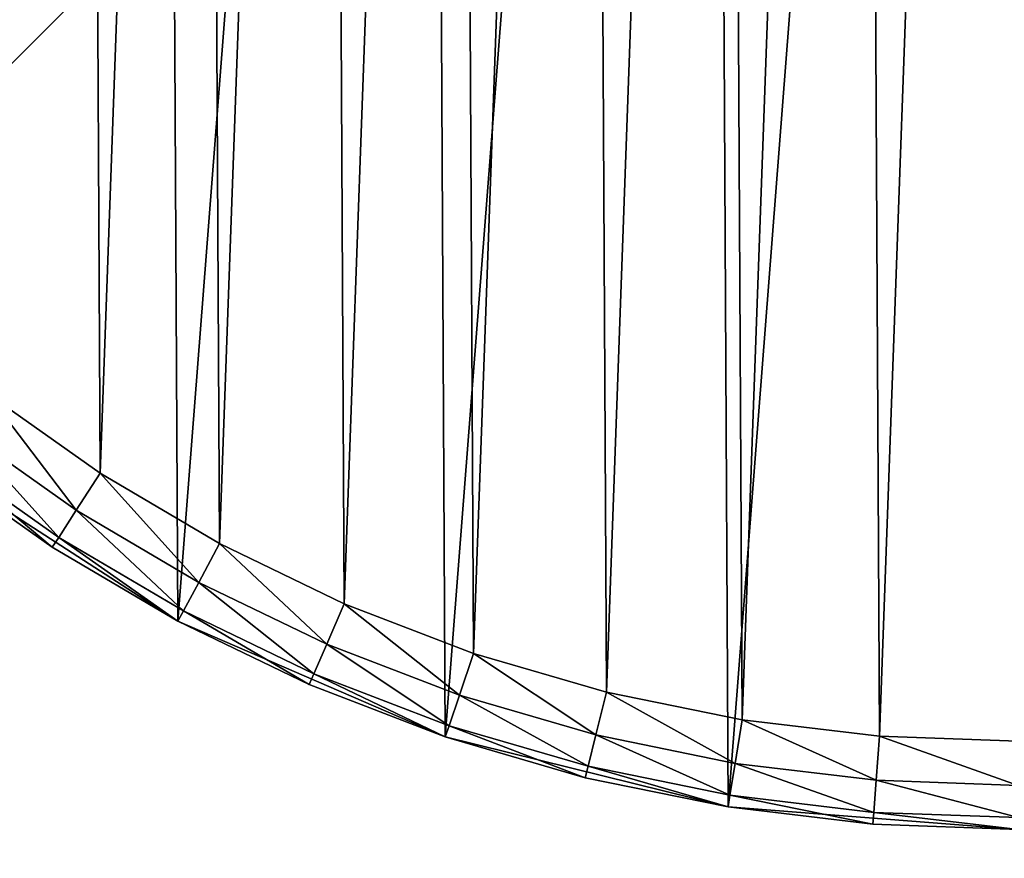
# Model space of a CAD drawing. Header units: millimetres. Extents: x -102 to 98, y 1 to 201.
# Tile 5 of 31: x -24 to -2, y 60 to 79. Entities that reach past the tile are written whole.
import ezdxf

# ---------------------------------------------------------------- set-up
doc = ezdxf.new("R2010")
doc.units = ezdxf.units.MM
doc.header["$LTSCALE"] = 25.4
doc.layers.get('0').update_dxf_attribs({"true_color": 0xff5454})

# ---------------------------------------------------------------- blocks, each defined once
blk = doc.blocks.new('COBA-ANTIQUE-I-9042.STL')
at = {"color": 39, "true_color": 0x42361f}
mesh = blk.add_polyface(dxfattribs=at)
corners = [(98.31854248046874, 201, -35.40000152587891), (-101.6814575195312, 0.9999945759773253, -35.40000152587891), (-101.6814575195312, 201, -35.40000152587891), (98.31854248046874, 0.9999945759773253, -35.40000152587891)]
mesh.append_faces([[corners[k] for k in face] for face in [(0, 1, 2), (1, 0, 3)]], dxfattribs={"vtx0": -1, "color": 39})
mesh = blk.add_polyface(dxfattribs=at)
corners = [(98.31854248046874, 0.9999945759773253, -30), (-101.6814575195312, 201, -30), (-101.6814575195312, 0.9999945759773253, -30), (98.31854248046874, 201, -30)]
mesh.append_faces([[corners[k] for k in face] for face in [(0, 1, 2), (1, 0, 3)]], dxfattribs={"vtx0": -1, "color": 39})
at = {"color": 250, "true_color": 0x262626}
mesh = blk.add_polyface(dxfattribs=at)
corners = [(-69.01798248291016, 169.5385894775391, -46.87224578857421), (66.68187713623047, 33.27354049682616, -47.03926849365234), (-69.40756225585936, 169.363525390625, -47.03915786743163), (66.85713958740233, 33.66347503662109, -46.87224578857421)]
mesh.append_faces([[corners[k] for k in face] for face in [(0, 1, 2), (1, 0, 3)]], dxfattribs={"vtx0": -1, "color": 250})
mesh = blk.add_polyface(dxfattribs=at)
corners = [(-68.84809112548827, 169.5909271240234, -46.76955413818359), (66.85713958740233, 33.66347503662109, -46.87224578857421), (-69.01798248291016, 169.5385894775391, -46.87224578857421), (66.9094772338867, 33.8333625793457, -46.76955413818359)]
mesh.append_faces([[corners[k] for k in face] for face in [(0, 1, 2), (1, 0, 3)]], dxfattribs={"vtx0": -1, "color": 250})
mesh = blk.add_polyface(dxfattribs=at)
corners = [(-68.2953109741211, 169.6959075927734, -46.24999999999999), (66.9094772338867, 33.8333625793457, -46.76955413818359), (-68.84809112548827, 169.5909271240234, -46.76955413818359), (67.0144577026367, 34.38614273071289, -46.24999999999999)]
mesh.append_faces([[corners[k] for k in face] for face in [(0, 1, 2), (1, 0, 3)]], dxfattribs={"vtx0": -1, "color": 250})
mesh = blk.add_polyface(dxfattribs=at)
corners = [(3.956839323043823, 97.76586151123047, -45.4000015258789), (67.03520965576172, 34.60215759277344, -45.84890365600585), (-68.2953109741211, 169.6959075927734, -46.24999999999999)]
mesh.append_faces([[corners[k] for k in face] for face in [(0, 1, 2)]], dxfattribs={"color": 250})
mesh = blk.add_polyface(dxfattribs=at)
corners = [(67.03520965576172, 34.60215759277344, -45.84890365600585), (67.0144577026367, 34.38614273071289, -46.24999999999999), (-68.2953109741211, 169.6959075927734, -46.24999999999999)]
mesh.append_faces([[corners[k] for k in face] for face in [(0, 1, 2)]], dxfattribs={"color": 250})
mesh = blk.add_polyface(dxfattribs=at)
corners = [(-69.40756225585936, 169.363525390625, -47.03915786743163), (66.4063720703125, 32.91216659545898, -47.10000228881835), (-69.769287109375, 169.0878295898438, -47.10000228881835), (66.68187713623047, 33.27354049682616, -47.03926849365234)]
mesh.append_faces([[corners[k] for k in face] for face in [(0, 1, 2), (1, 0, 3)]], dxfattribs={"vtx0": -1, "color": 250})
mesh = blk.add_polyface(dxfattribs=at)
corners = [(-69.769287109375, 169.0878295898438, -47.10000228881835), (66.04556274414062, 32.63699340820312, -47.0394401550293), (-70.04498291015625, 168.7261199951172, -47.03916549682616), (66.4063720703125, 32.91216659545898, -47.10000228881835)]
mesh.append_faces([[corners[k] for k in face] for face in [(0, 1, 2), (1, 0, 3)]], dxfattribs={"vtx0": -1, "color": 250})
mesh = blk.add_polyface(dxfattribs=at)
corners = [(-70.04498291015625, 168.7261199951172, -47.03916549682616), (65.65506744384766, 32.46139907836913, -46.87224578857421), (-70.22005462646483, 168.3365173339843, -46.87224578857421), (66.04556274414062, 32.63699340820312, -47.0394401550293)]
mesh.append_faces([[corners[k] for k in face] for face in [(0, 1, 2), (1, 0, 3)]], dxfattribs={"vtx0": -1, "color": 250})
mesh = blk.add_polyface(dxfattribs=at)
corners = [(-70.2723922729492, 168.1666259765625, -46.76955413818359), (64.9323959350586, 32.3040771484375, -46.24999999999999), (-70.37737274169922, 167.6138458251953, -46.24999999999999), (65.48517608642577, 32.40906524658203, -46.76955413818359)]
mesh.append_faces([[corners[k] for k in face] for face in [(0, 1, 2), (1, 0, 3)]], dxfattribs={"vtx0": -1, "color": 250})
mesh = blk.add_polyface(dxfattribs=at)
corners = [(-70.22005462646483, 168.3365173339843, -46.87224578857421), (65.48517608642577, 32.40906524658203, -46.76955413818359), (-70.2723922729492, 168.1666259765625, -46.76955413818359), (65.65506744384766, 32.46139907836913, -46.87224578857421)]
mesh.append_faces([[corners[k] for k in face] for face in [(0, 1, 2), (1, 0, 3)]], dxfattribs={"vtx0": -1, "color": 250})
mesh = blk.add_polyface(dxfattribs=at)
corners = [(-70.37737274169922, 167.6138458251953, -46.24999999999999), (64.9323959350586, 32.3040771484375, -46.24999999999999), (-70.3980941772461, 167.398193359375, -45.84989929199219)]
mesh.append_faces([[corners[k] for k in face] for face in [(0, 1, 2)]], dxfattribs={"color": 250})
mesh = blk.add_polyface(dxfattribs=at)
corners = [(-7.319753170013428, 104.234130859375, -45.4000015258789), (-70.3980941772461, 167.398193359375, -45.84989929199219), (64.9323959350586, 32.3040771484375, -46.24999999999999)]
mesh.append_faces([[corners[k] for k in face] for face in [(0, 1, 2)]], dxfattribs={"color": 250})
mesh = blk.add_polyface(dxfattribs=at)
corners = [(-41.5268440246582, 97.48645019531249, -6.705522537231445e-07), (-40.50875854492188, 110.6146011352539, -6.705522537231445e-07), (-41.56171798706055, 104.0927047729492, -6.705522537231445e-07), (-40.40509414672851, 90.97603607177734, -6.705522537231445e-07), (-38.3966941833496, 116.8742370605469, -6.705522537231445e-07), (-38.22706604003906, 84.73905181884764, -6.705522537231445e-07), (-35.28313064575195, 122.7008590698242, -6.705522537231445e-07), (-35.05216598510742, 78.94561767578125, -6.705522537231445e-07), (-31.25300216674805, 127.9355392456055, -6.705522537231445e-07), (-30.96700477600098, 73.75376892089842, -6.705522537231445e-07), (-26.41624069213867, 132.4355010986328, -6.705522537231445e-07), (-26.08300590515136, 69.30513000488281, -6.705522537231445e-07), (-20.90477752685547, 136.0779724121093, -6.705522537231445e-07), (-20.53339767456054, 65.7210464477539, -6.705522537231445e-07), (-14.86895179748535, 138.7635955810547, -6.705522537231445e-07), (-14.46955871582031, 63.09927749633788, -6.705522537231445e-07), (-8.473404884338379, 140.4191436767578, -6.705522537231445e-07), (-8.056891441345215, 61.5113410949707, -6.705522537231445e-07), (-1.892595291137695, 140.9994354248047, -6.705522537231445e-07), (-1.470318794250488, 61.00055313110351, -6.705522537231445e-07), (4.693976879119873, 140.4886474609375, -6.705522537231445e-07), (5.110491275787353, 61.58084487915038, -6.705522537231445e-07), (11.10664463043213, 138.9007110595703, -6.705522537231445e-07), (11.50603771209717, 63.23638916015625, -6.705522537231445e-07), (17.17048263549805, 136.2789459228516, -6.705522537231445e-07), (17.5418643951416, 65.92202758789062, -6.705522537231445e-07), (22.72009086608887, 132.6948547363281, -6.705522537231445e-07), (23.0533275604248, 69.56449890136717, -6.705522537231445e-07), (27.60408973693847, 128.2462158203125, -6.705522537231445e-07), (27.89008903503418, 74.064453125, -6.705522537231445e-07), (31.68925476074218, 123.0543746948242, -6.705522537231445e-07), (31.92021751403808, 79.29913330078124, -6.705522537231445e-07), (34.86415481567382, 117.2609405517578, -6.705522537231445e-07), (35.03377914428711, 85.12575531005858, -6.705522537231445e-07), (37.04218292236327, 111.0239562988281, -6.705522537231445e-07), (37.14584350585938, 91.38539123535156, -6.705522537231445e-07), (38.1639289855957, 104.513542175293, -6.705522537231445e-07), (38.19880294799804, 97.90728759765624, -6.705522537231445e-07)]
mesh.append_faces([[corners[k] for k in face] for face in [(0, 1, 2), (36, 35, 37)]], dxfattribs={"vtx0": -1, "color": 250})
mesh.append_faces([[corners[k] for k in face] for face in [(1, 3, 4), (4, 5, 6), (6, 7, 8), (8, 9, 10), (10, 11, 12), (12, 13, 14), (14, 15, 16), (16, 17, 18), (18, 19, 20), (20, 21, 22), (22, 23, 24), (24, 25, 26), (26, 27, 28), (28, 29, 30), (30, 31, 32), (32, 33, 34), (34, 35, 36)]], dxfattribs={"vtx0": -1, "vtx1": -1, "color": 250})
mesh.append_faces([[corners[k] for k in face] for face in [(1, 0, 3), (4, 3, 5), (6, 5, 7), (8, 7, 9), (10, 9, 11), (12, 11, 13), (14, 13, 15), (16, 15, 17), (18, 17, 19), (20, 19, 21), (22, 21, 23), (24, 23, 25), (26, 25, 27), (28, 27, 29), (30, 29, 31), (32, 31, 33), (34, 33, 35)]], dxfattribs={"vtx0": -1, "vtx2": -1, "color": 250})
mesh = blk.add_polyface(dxfattribs=at)
corners = [(-39.56770324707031, 103.9380722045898, -30), (-39.53457641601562, 97.66213226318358, -30), (-39.68092727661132, 100.7994155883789, -30), (-39.1956787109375, 107.0566558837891, -30), (-39.1296501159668, 94.54764556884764, -30), (-38.56739425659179, 110.1338729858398, -30), (-38.46891403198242, 91.47723388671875, -30), (-37.68714141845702, 113.1486892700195, -30), (-37.55688095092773, 88.4718780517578, -30), (-36.56092834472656, 116.0805206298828, -30), (-36.39978408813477, 85.55209350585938, -30), (-35.19646072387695, 118.9093399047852, -30), (-35.00552749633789, 82.73783874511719, -30), (-33.60304641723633, 121.6158142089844, -30), (-33.3836326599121, 80.04833984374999, -30), (-31.79157829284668, 124.1814727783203, -30), (-31.54517936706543, 77.501953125, -30), (-29.7744255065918, 126.5887680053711, -30), (-29.50272560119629, 75.11608123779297, -30), (-27.56536865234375, 128.8212585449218, -30), (-27.27022552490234, 72.90702819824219, -30), (-25.17950057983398, 130.8637237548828, -30), (-24.86293029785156, 70.88987731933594, -30), (-22.63311576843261, 132.7021636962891, -30), (-22.29727745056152, 69.07840728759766, -30), (-19.94361114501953, 134.3240661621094, -30), (-19.59080123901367, 67.48499298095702, -30), (-17.12935638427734, 135.7183227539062, -30), (-16.76198387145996, 66.12052154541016, -30), (-14.20957660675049, 136.8754272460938, -30), (-13.83015251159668, 64.99431610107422, -30), (-11.20421886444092, 137.7874603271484, -30), (-10.81533336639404, 64.11405944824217, -30), (-8.133808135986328, 138.4481811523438, -30), (-7.73811912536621, 63.48577499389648, -30), (-5.019324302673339, 138.8531188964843, -30), (-4.619534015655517, 63.11375045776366, -30), (-1.882036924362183, 138.9994659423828, -30), (-1.480877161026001, 63.00052642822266, -30), (1.256619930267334, 138.8862457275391, -30), (1.656409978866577, 63.14687347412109, -30), (4.375205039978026, 138.5142211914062, -30), (4.770894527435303, 63.55180358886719, -30), (7.452419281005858, 137.8859252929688, -30), (7.841305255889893, 64.21253967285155, -30), (10.46723842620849, 137.0056762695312, -30), (10.8466625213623, 65.12457275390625, -30), (13.39906978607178, 135.8794708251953, -30), (13.76644229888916, 66.28166961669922, -30), (16.2278881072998, 134.5149993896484, -30), (16.58069610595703, 67.6759262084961, -30), (18.93436431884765, 132.9215850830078, -30), (19.27020263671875, 69.29782104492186, -30), (21.50001716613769, 131.1101226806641, -30), (21.81658554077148, 71.13627624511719, -30), (23.90731239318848, 129.0929565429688, -30), (24.20245552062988, 73.17872619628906, -30), (26.13981246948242, 126.8839111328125, -30), (26.41151046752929, 75.41122436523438, -30), (28.18226432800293, 124.4980392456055, -30), (28.42866516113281, 77.81851959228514, -30), (30.02071762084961, 121.9516525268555, -30), (30.24013328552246, 80.38417816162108, -30), (31.64261245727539, 119.2621459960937, -30), (31.83354759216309, 83.09065246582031, -30), (33.03687286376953, 116.4478988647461, -30), (33.19801712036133, 85.91947174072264, -30), (34.1939697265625, 113.5281143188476, -30), (34.32422637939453, 88.85130310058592, -30), (35.10600280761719, 110.5227584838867, -30), (35.2044792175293, 91.86611938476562, -30), (35.7667350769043, 107.4523468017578, -30), (35.83276367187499, 94.94333648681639, -30), (36.17166519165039, 104.3378601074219, -30), (36.20478820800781, 98.06192016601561, -30), (36.31801223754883, 101.2005767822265, -30)]
mesh.append_faces([[corners[k] for k in face] for face in [(0, 1, 2), (74, 73, 75)]], dxfattribs={"vtx0": -1, "color": 250})
mesh.append_faces([[corners[k] for k in face] for face in [(1, 3, 4), (4, 5, 6), (6, 7, 8), (8, 9, 10), (10, 11, 12), (12, 13, 14), (14, 15, 16), (16, 17, 18), (18, 19, 20), (20, 21, 22), (22, 23, 24), (24, 25, 26), (26, 27, 28), (28, 29, 30), (30, 31, 32), (32, 33, 34), (34, 35, 36), (36, 37, 38), (38, 39, 40), (40, 41, 42), (42, 43, 44), (44, 45, 46), (46, 47, 48), (48, 49, 50), (50, 51, 52), (52, 53, 54), (54, 55, 56), (56, 57, 58), (58, 59, 60), (60, 61, 62), (62, 63, 64), (64, 65, 66), (66, 67, 68), (68, 69, 70), (70, 71, 72), (72, 73, 74)]], dxfattribs={"vtx0": -1, "vtx1": -1, "color": 250})
mesh.append_faces([[corners[k] for k in face] for face in [(1, 0, 3), (4, 3, 5), (6, 5, 7), (8, 7, 9), (10, 9, 11), (12, 11, 13), (14, 13, 15), (16, 15, 17), (18, 17, 19), (20, 19, 21), (22, 21, 23), (24, 23, 25), (26, 25, 27), (28, 27, 29), (30, 29, 31), (32, 31, 33), (34, 33, 35), (36, 35, 37), (38, 37, 39), (40, 39, 41), (42, 41, 43), (44, 43, 45), (46, 45, 47), (48, 47, 49), (50, 49, 51), (52, 51, 53), (54, 53, 55), (56, 55, 57), (58, 57, 59), (60, 59, 61), (62, 61, 63), (64, 63, 65), (66, 65, 67), (68, 67, 69), (70, 69, 71), (72, 71, 73)]], dxfattribs={"vtx0": -1, "vtx2": -1, "color": 250})
mesh = blk.add_polyface(dxfattribs=at)
corners = [(-7.319753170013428, 104.234130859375, -45.4000015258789), (64.9323959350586, 32.3040771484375, -46.24999999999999), (1.55267608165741, 95.36170196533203, -45.4000015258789)]
mesh.append_faces([[corners[k] for k in face] for face in [(0, 1, 2)]], dxfattribs={"color": 250})
mesh = blk.add_polyface(dxfattribs=at)
corners = [(-24.86293029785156, 70.88987731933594, -30), (-22.83979988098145, 68.23836517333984, -29.7320499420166), (-25.47296714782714, 70.09750366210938, -29.7320499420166), (-22.29727745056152, 69.07840728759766, -30)]
mesh.append_faces([[corners[k] for k in face] for face in [(0, 1, 2), (1, 0, 3)]], dxfattribs={"vtx0": -1, "color": 250})
mesh = blk.add_polyface(dxfattribs=at)
corners = [(-25.47296714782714, 70.09750366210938, -29.7320499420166), (-23.23695182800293, 67.6234130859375, -29), (-25.91954612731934, 69.51744842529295, -29), (-22.83979988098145, 68.23836517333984, -29.7320499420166)]
mesh.append_faces([[corners[k] for k in face] for face in [(0, 1, 2), (1, 0, 3)]], dxfattribs={"vtx0": -1, "color": 250})
mesh = blk.add_polyface(dxfattribs=at)
corners = [(-23.38232040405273, 67.39832305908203, -28), (-25.91954612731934, 69.51744842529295, -29), (-23.23695182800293, 67.6234130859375, -29), (-26.08300590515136, 69.30513000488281, -28)]
mesh.append_faces([[corners[k] for k in face] for face in [(0, 1, 2), (1, 0, 3)]], dxfattribs={"vtx0": -1, "color": 250})
mesh = blk.add_polyface(dxfattribs=at)
corners = [(-26.08300590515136, 69.30513000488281, -6.705522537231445e-07), (-26.08300590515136, 69.30513000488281, -28), (-23.38232040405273, 67.39832305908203, -28)]
mesh.append_faces([[corners[k] for k in face] for face in [(0, 1, 2)]], dxfattribs={"color": 250})
mesh = blk.add_polyface(dxfattribs=at)
corners = [(-26.08300590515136, 69.30513000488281, -6.705522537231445e-07), (-23.38232040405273, 67.39832305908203, -28), (-20.53339767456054, 65.7210464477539, -6.705522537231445e-07)]
mesh.append_faces([[corners[k] for k in face] for face in [(0, 1, 2)]], dxfattribs={"color": 250})
mesh = blk.add_polyface(dxfattribs=at)
corners = [(-22.29727745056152, 69.07840728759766, -30), (-20.06210136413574, 66.60301971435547, -29.7320499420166), (-22.83979988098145, 68.23836517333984, -29.7320499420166), (-19.59080123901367, 67.48499298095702, -30)]
mesh.append_faces([[corners[k] for k in face] for face in [(0, 1, 2), (1, 0, 3)]], dxfattribs={"vtx0": -1, "color": 250})
mesh = blk.add_polyface(dxfattribs=at)
corners = [(-22.83979988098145, 68.23836517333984, -29.7320499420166), (-20.40711593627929, 65.95736694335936, -29), (-23.23695182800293, 67.6234130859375, -29), (-20.06210136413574, 66.60301971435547, -29.7320499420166)]
mesh.append_faces([[corners[k] for k in face] for face in [(0, 1, 2), (1, 0, 3)]], dxfattribs={"vtx0": -1, "color": 250})
mesh = blk.add_polyface(dxfattribs=at)
corners = [(-20.53339767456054, 65.7210464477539, -28), (-23.23695182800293, 67.6234130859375, -29), (-20.40711593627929, 65.95736694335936, -29), (-23.38232040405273, 67.39832305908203, -28)]
mesh.append_faces([[corners[k] for k in face] for face in [(0, 1, 2), (1, 0, 3)]], dxfattribs={"vtx0": -1, "color": 250})
mesh = blk.add_polyface(dxfattribs=at)
corners = [(-19.59080123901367, 67.48499298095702, -30), (-17.15883827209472, 65.20264434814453, -29.7320499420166), (-20.06210136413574, 66.60301971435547, -29.7320499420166), (-16.76198387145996, 66.12052154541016, -30)]
mesh.append_faces([[corners[k] for k in face] for face in [(0, 1, 2), (1, 0, 3)]], dxfattribs={"vtx0": -1, "color": 250})
mesh = blk.add_polyface(dxfattribs=at)
corners = [(-20.53339767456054, 65.7210464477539, -6.705522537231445e-07), (-23.38232040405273, 67.39832305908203, -28), (-20.53339767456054, 65.7210464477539, -28)]
mesh.append_faces([[corners[k] for k in face] for face in [(0, 1, 2)]], dxfattribs={"color": 250})
mesh = blk.add_polyface(dxfattribs=at)
corners = [(-20.06210136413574, 66.60301971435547, -29.7320499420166), (-17.44935989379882, 64.53070831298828, -29), (-20.40711593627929, 65.95736694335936, -29), (-17.15883827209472, 65.20264434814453, -29.7320499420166)]
mesh.append_faces([[corners[k] for k in face] for face in [(0, 1, 2), (1, 0, 3)]], dxfattribs={"vtx0": -1, "color": 250})
mesh = blk.add_polyface(dxfattribs=at)
corners = [(-16.76198387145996, 66.12052154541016, -30), (-14.14985561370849, 64.04679107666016, -29.7320499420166), (-17.15883827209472, 65.20264434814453, -29.7320499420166), (-13.83015251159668, 64.99431610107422, -30)]
mesh.append_faces([[corners[k] for k in face] for face in [(0, 1, 2), (1, 0, 3)]], dxfattribs={"vtx0": -1, "color": 250})
mesh = blk.add_polyface(dxfattribs=at)
corners = [(-17.55569839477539, 64.28475952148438, -28), (-20.40711593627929, 65.95736694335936, -29), (-17.44935989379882, 64.53070831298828, -29), (-20.53339767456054, 65.7210464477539, -28)]
mesh.append_faces([[corners[k] for k in face] for face in [(0, 1, 2), (1, 0, 3)]], dxfattribs={"vtx0": -1, "color": 250})
mesh = blk.add_polyface(dxfattribs=at)
corners = [(-20.53339767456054, 65.7210464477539, -6.705522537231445e-07), (-20.53339767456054, 65.7210464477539, -28), (-17.55569839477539, 64.28475952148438, -28)]
mesh.append_faces([[corners[k] for k in face] for face in [(0, 1, 2)]], dxfattribs={"color": 250})
mesh = blk.add_polyface(dxfattribs=at)
corners = [(-20.53339767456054, 65.7210464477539, -6.705522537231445e-07), (-17.55569839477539, 64.28475952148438, -28), (-14.46955871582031, 63.09927749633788, -6.705522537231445e-07)]
mesh.append_faces([[corners[k] for k in face] for face in [(0, 1, 2)]], dxfattribs={"color": 250})
mesh = blk.add_polyface(dxfattribs=at)
corners = [(-17.15883827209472, 65.20264434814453, -29.7320499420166), (-14.38389301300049, 63.35316467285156, -29), (-17.44935989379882, 64.53070831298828, -29), (-14.14985561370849, 64.04679107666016, -29.7320499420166)]
mesh.append_faces([[corners[k] for k in face] for face in [(0, 1, 2), (1, 0, 3)]], dxfattribs={"vtx0": -1, "color": 250})
mesh = blk.add_polyface(dxfattribs=at)
corners = [(-13.83015251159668, 64.99431610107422, -30), (-11.05569839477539, 63.14337921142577, -29.7320499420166), (-14.14985561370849, 64.04679107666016, -29.7320499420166), (-10.81533336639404, 64.11405944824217, -30)]
mesh.append_faces([[corners[k] for k in face] for face in [(0, 1, 2), (1, 0, 3)]], dxfattribs={"vtx0": -1, "color": 250})
mesh = blk.add_polyface(dxfattribs=at)
corners = [(-14.46955871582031, 63.09927749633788, -28), (-17.44935989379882, 64.53070831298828, -29), (-14.38389301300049, 63.35316467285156, -29), (-17.55569839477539, 64.28475952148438, -28)]
mesh.append_faces([[corners[k] for k in face] for face in [(0, 1, 2), (1, 0, 3)]], dxfattribs={"vtx0": -1, "color": 250})
mesh = blk.add_polyface(dxfattribs=at)
corners = [(-14.46955871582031, 63.09927749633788, -6.705522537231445e-07), (-17.55569839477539, 64.28475952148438, -28), (-14.46955871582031, 63.09927749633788, -28)]
mesh.append_faces([[corners[k] for k in face] for face in [(0, 1, 2)]], dxfattribs={"color": 250})
mesh = blk.add_polyface(dxfattribs=at)
corners = [(-10.81533336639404, 64.11405944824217, -30), (-7.897505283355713, 62.49855804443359, -29.7320499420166), (-11.05569839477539, 63.14337921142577, -29.7320499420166), (-7.73811912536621, 63.48577499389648, -30)]
mesh.append_faces([[corners[k] for k in face] for face in [(0, 1, 2), (1, 0, 3)]], dxfattribs={"vtx0": -1, "color": 250})
mesh = blk.add_polyface(dxfattribs=at)
corners = [(-14.14985561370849, 64.04679107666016, -29.7320499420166), (-11.23165798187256, 62.43278884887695, -29), (-14.38389301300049, 63.35316467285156, -29), (-11.05569839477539, 63.14337921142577, -29.7320499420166)]
mesh.append_faces([[corners[k] for k in face] for face in [(0, 1, 2), (1, 0, 3)]], dxfattribs={"vtx0": -1, "color": 250})
mesh = blk.add_polyface(dxfattribs=at)
corners = [(-7.73811912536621, 63.48577499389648, -30), (-4.696851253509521, 62.11674118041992, -29.7320499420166), (-7.897505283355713, 62.49855804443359, -29.7320499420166), (-4.619534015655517, 63.11375045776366, -30)]
mesh.append_faces([[corners[k] for k in face] for face in [(0, 1, 2), (1, 0, 3)]], dxfattribs={"vtx0": -1, "color": 250})
mesh = blk.add_polyface(dxfattribs=at)
corners = [(-11.29606342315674, 62.1726951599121, -28), (-14.38389301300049, 63.35316467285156, -29), (-11.23165798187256, 62.43278884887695, -29), (-14.46955871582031, 63.09927749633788, -28)]
mesh.append_faces([[corners[k] for k in face] for face in [(0, 1, 2), (1, 0, 3)]], dxfattribs={"vtx0": -1, "color": 250})
mesh = blk.add_polyface(dxfattribs=at)
corners = [(-14.46955871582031, 63.09927749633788, -6.705522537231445e-07), (-14.46955871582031, 63.09927749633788, -28), (-11.29606342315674, 62.1726951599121, -28)]
mesh.append_faces([[corners[k] for k in face] for face in [(0, 1, 2)]], dxfattribs={"color": 250})
mesh = blk.add_polyface(dxfattribs=at)
corners = [(-14.46955871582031, 63.09927749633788, -6.705522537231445e-07), (-11.29606342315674, 62.1726951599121, -28), (-8.056891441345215, 61.5113410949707, -6.705522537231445e-07)]
mesh.append_faces([[corners[k] for k in face] for face in [(0, 1, 2)]], dxfattribs={"color": 250})
mesh = blk.add_polyface(dxfattribs=at)
corners = [(-11.05569839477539, 63.14337921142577, -29.7320499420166), (-8.014183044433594, 61.77586364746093, -29), (-11.23165798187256, 62.43278884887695, -29), (-7.897505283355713, 62.49855804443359, -29.7320499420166)]
mesh.append_faces([[corners[k] for k in face] for face in [(0, 1, 2), (1, 0, 3)]], dxfattribs={"vtx0": -1, "color": 250})
mesh = blk.add_polyface(dxfattribs=at)
corners = [(-4.619534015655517, 63.11375045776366, -30), (-1.475599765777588, 62.00054168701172, -29.7320499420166), (-4.696851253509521, 62.11674118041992, -29.7320499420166), (-1.480877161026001, 63.00052642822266, -30)]
mesh.append_faces([[corners[k] for k in face] for face in [(0, 1, 2), (1, 0, 3)]], dxfattribs={"vtx0": -1, "color": 250})
mesh = blk.add_polyface(dxfattribs=at)
corners = [(-8.056891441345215, 61.5113410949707, -28), (-11.23165798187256, 62.43278884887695, -29), (-8.014183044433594, 61.77586364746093, -29), (-11.29606342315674, 62.1726951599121, -28)]
mesh.append_faces([[corners[k] for k in face] for face in [(0, 1, 2), (1, 0, 3)]], dxfattribs={"vtx0": -1, "color": 250})
mesh = blk.add_polyface(dxfattribs=at)
corners = [(-7.897505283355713, 62.49855804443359, -29.7320499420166), (-4.753452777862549, 61.38688278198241, -29), (-8.014183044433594, 61.77586364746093, -29), (-4.696851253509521, 62.11674118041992, -29.7320499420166)]
mesh.append_faces([[corners[k] for k in face] for face in [(0, 1, 2), (1, 0, 3)]], dxfattribs={"vtx0": -1, "color": 250})
mesh = blk.add_polyface(dxfattribs=at)
corners = [(-8.056891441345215, 61.5113410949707, -6.705522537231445e-07), (-11.29606342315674, 62.1726951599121, -28), (-8.056891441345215, 61.5113410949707, -28)]
mesh.append_faces([[corners[k] for k in face] for face in [(0, 1, 2)]], dxfattribs={"color": 250})
mesh = blk.add_polyface(dxfattribs=at)
corners = [(-1.471734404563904, 61.26849746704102, -29), (-4.696851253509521, 62.11674118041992, -29.7320499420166), (-1.475599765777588, 62.00054168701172, -29.7320499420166), (-4.753452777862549, 61.38688278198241, -29)]
mesh.append_faces([[corners[k] for k in face] for face in [(0, 1, 2), (1, 0, 3)]], dxfattribs={"vtx0": -1, "color": 250})
mesh = blk.add_polyface(dxfattribs=at)
corners = [(-4.774168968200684, 61.11973571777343, -28), (-8.014183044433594, 61.77586364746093, -29), (-4.753452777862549, 61.38688278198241, -29), (-8.056891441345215, 61.5113410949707, -28)]
mesh.append_faces([[corners[k] for k in face] for face in [(0, 1, 2), (1, 0, 3)]], dxfattribs={"vtx0": -1, "color": 250})
mesh = blk.add_polyface(dxfattribs=at)
corners = [(-8.056891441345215, 61.5113410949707, -6.705522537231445e-07), (-8.056891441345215, 61.5113410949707, -28), (-4.774168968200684, 61.11973571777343, -28)]
mesh.append_faces([[corners[k] for k in face] for face in [(0, 1, 2)]], dxfattribs={"color": 250})
mesh = blk.add_polyface(dxfattribs=at)
corners = [(-8.056891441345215, 61.5113410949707, -6.705522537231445e-07), (-4.774168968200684, 61.11973571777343, -28), (-1.470318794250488, 61.00055313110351, -6.705522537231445e-07)]
mesh.append_faces([[corners[k] for k in face] for face in [(0, 1, 2)]], dxfattribs={"color": 250})
mesh = blk.add_polyface(dxfattribs=at)
corners = [(-1.470318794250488, 61.00055313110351, -28), (-4.753452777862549, 61.38688278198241, -29), (-1.471734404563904, 61.26849746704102, -29), (-4.774168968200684, 61.11973571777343, -28)]
mesh.append_faces([[corners[k] for k in face] for face in [(0, 1, 2), (1, 0, 3)]], dxfattribs={"vtx0": -1, "color": 250})
mesh = blk.add_polyface(dxfattribs=at)
corners = [(-1.470318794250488, 61.00055313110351, -6.705522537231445e-07), (-4.774168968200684, 61.11973571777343, -28), (-1.470318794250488, 61.00055313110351, -28)]
mesh.append_faces([[corners[k] for k in face] for face in [(0, 1, 2)]], dxfattribs={"color": 250})

msp = doc.modelspace()

# ---------------------------------------------------------------- block references
at = {"color": 0}
msp.add_blockref('COBA-ANTIQUE-I-9042.STL', (0, 0), dxfattribs=at)

doc.saveas('drawing.dxf')
